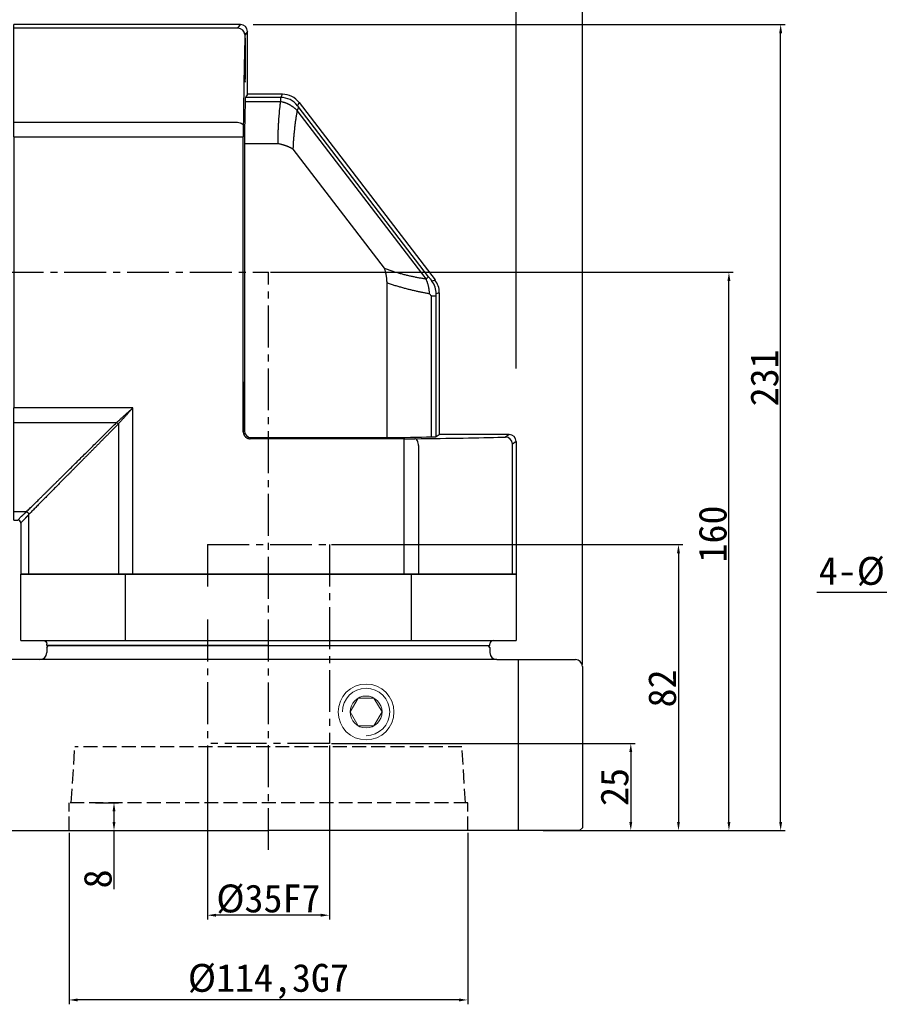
# Model space of a CAD drawing. Header units: millimetres. Extents: x 2047 to 3179, y 182 to 933.
# Tile 13 of 15: x 2631 to 2877, y 494 to 776. Entities that reach past the tile are written whole.
import ezdxf

# ---------------------------------------------------------------- set-up
doc = ezdxf.new("R2010")
doc.units = ezdxf.units.MM
doc.linetypes.add('JIS_02_4.0', pattern=[5.5, 4, -1.5])
doc.linetypes.add('点画线', pattern=[18, 12, -2, 2, -2])
for name, color, linetype in [('6文字层', 3, 'Continuous'), ('7中心线层', 7, '点画线'), ('标注线', 7, 'Continuous')]:
    doc.layers.add(name, color=color, linetype=linetype)
for name, color, linetype, lineweight in [('中心线01', 7, 'JIS_02_4.0', 0), ('粗实线', 7, 'Continuous', 40), ('细实线', 211, 'Continuous', 18)]:
    doc.layers.add(name, color=color, linetype=linetype, lineweight=lineweight)
doc.dimstyles.new('ISO-25', dxfattribs={"dimtxt": 2.5, "dimasz": 2.5, "dimexe": 1.25, "dimexo": 0.625, "dimtad": 1, "dimtxsty": 'Standard', "dimcen": 2.5, "dimadec": 0, "dimazin": 0, "dimtfac": 1, "dimtmove": 0, "dimatfit": 3, "dimfxl": 1, "dimarcsym": 0})

# ---------------------------------------------------------------- blocks, each defined once
blk = doc.blocks.new('*D20')
at = {"layer": '6文字层', "color": 0, "lineweight": -2}
for p, q in [((2434.87, 723.2), (2434.87, 826.01)), ((2770.37, 824.76), (2437.37, 824.76)), ((2772.87, 676.52), (2772.87, 826.01))]:
    blk.add_line(p, q, dxfattribs=at)
at = {"layer": '6文字层', "color": 0}
for points in [[(2437.37, 825.17), (2437.37, 824.34), (2434.87, 824.76)], [(2770.37, 824.34), (2770.37, 825.17), (2772.87, 824.76)]]:
    blk.add_solid(points, dxfattribs=at)
at = {"layer": 'Defpoints', "color": 0}
for p in [(2434.87, 824.76), (2434.87, 722.57), (2772.87, 675.89)]:
    blk.add_point(p, dxfattribs=at)
at = {"layer": '6文字层', "color": 0, "insert": (2604.12, 829.38), "char_height": 8, "attachment_point": 5}
blk.add_mtext('338', dxfattribs=at)
blk = doc.blocks.new('*D21')
at = {"layer": '6文字层', "color": 0, "lineweight": -2}
for p, q in [((2702.49, 704.07), (2835.14, 704.07)), ((2833.89, 546.57), (2833.89, 701.57)), ((2780.63, 544.07), (2835.14, 544.07))]:
    blk.add_line(p, q, dxfattribs=at)
at = {"layer": '6文字层', "color": 0}
for points in [[(2834.31, 701.57), (2833.47, 701.57), (2833.89, 704.07)], [(2833.47, 546.57), (2834.31, 546.57), (2833.89, 544.07)]]:
    blk.add_solid(points, dxfattribs=at)
at = {"layer": 'Defpoints', "color": 0}
for p in [(2701.87, 704.07), (2833.89, 704.07), (2780, 544.07)]:
    blk.add_point(p, dxfattribs=at)
at = {"layer": '6文字层', "color": 0, "insert": (2829.27, 629.07), "char_height": 8, "attachment_point": 5, "rotation": 90}
blk.add_mtext('160', dxfattribs=at)
blk = doc.blocks.new('*D22')
at = {"layer": '6文字层', "color": 0, "lineweight": -2}
for p, q in [((2697.49, 775.07), (2849.97, 775.07)), ((2848.72, 546.57), (2848.72, 772.57)), ((2780.63, 544.07), (2849.97, 544.07))]:
    blk.add_line(p, q, dxfattribs=at)
at = {"layer": '6文字层', "color": 0}
for points in [[(2849.14, 772.57), (2848.3, 772.57), (2848.72, 775.07)], [(2848.3, 546.57), (2849.14, 546.57), (2848.72, 544.07)]]:
    blk.add_solid(points, dxfattribs=at)
at = {"layer": 'Defpoints', "color": 0}
for p in [(2696.87, 775.07), (2848.72, 775.07), (2780, 544.07)]:
    blk.add_point(p, dxfattribs=at)
at = {"layer": '6文字层', "color": 0, "insert": (2844.1, 673.82), "char_height": 8, "attachment_point": 5, "rotation": 90}
blk.add_mtext('231', dxfattribs=at)
blk = doc.blocks.new('*D28')
at = {"layer": '6文字层', "color": 0, "lineweight": -2}
for p, q in [((2531.87, 774.7), (2531.87, 801.99)), ((2772.87, 676.52), (2772.87, 801.99)), ((2534.37, 800.74), (2770.37, 800.74))]:
    blk.add_line(p, q, dxfattribs=at)
at = {"layer": '6文字层', "color": 0}
for points in [[(2534.37, 801.16), (2534.37, 800.33), (2531.87, 800.74)], [(2770.37, 800.33), (2770.37, 801.16), (2772.87, 800.74)]]:
    blk.add_solid(points, dxfattribs=at)
at = {"layer": 'Defpoints', "color": 0}
for p in [(2772.87, 800.74), (2531.87, 774.07), (2772.87, 675.89)]:
    blk.add_point(p, dxfattribs=at)
at = {"layer": '6文字层', "color": 0, "insert": (2652.62, 805.37), "char_height": 8, "attachment_point": 5}
blk.add_mtext('241', dxfattribs=at)
blk = doc.blocks.new('*D9')
at = {"layer": '6文字层', "color": 0, "lineweight": -2}
for p, q in [((2915.49, 645.11), (2915.49, 611.06)), ((2926.49, 645.11), (2926.49, 611.06)), ((2915.49, 612.31), (2859.05, 612.31)), ((2917.99, 612.31), (2923.99, 612.31))]:
    blk.add_line(p, q, dxfattribs=at)
at = {"layer": '6文字层', "color": 0}
for points in [[(2917.99, 612.73), (2917.99, 611.89), (2915.49, 612.31)], [(2923.99, 611.89), (2923.99, 612.73), (2926.49, 612.31)]]:
    blk.add_solid(points, dxfattribs=at)
at = {"layer": 'Defpoints', "color": 0}
for p in [(2915.49, 645.74), (2926.49, 645.74), (2926.49, 612.31)]:
    blk.add_point(p, dxfattribs=at)
at = {"layer": '6文字层', "color": 0, "insert": (2884.97, 618.07), "char_height": 8, "attachment_point": 5}
blk.add_mtext('4-%%C11通孔', dxfattribs=at)
blk = doc.blocks.new('*D13')
at = {"layer": '6文字层', "color": 0, "lineweight": -2}
for p, q in [((2684.37, 568.45), (2684.37, 518.58)), ((2719.37, 568.45), (2719.37, 518.58)), ((2716.87, 519.83), (2686.87, 519.83))]:
    blk.add_line(p, q, dxfattribs=at)
at = {"layer": '6文字层', "color": 0}
for points in [[(2686.87, 520.25), (2686.87, 519.41), (2684.37, 519.83)], [(2716.87, 519.41), (2716.87, 520.25), (2719.37, 519.83)]]:
    blk.add_solid(points, dxfattribs=at)
at = {"layer": 'Defpoints', "color": 0}
for p in [(2684.37, 569.07), (2719.37, 569.07), (2684.37, 519.83)]:
    blk.add_point(p, dxfattribs=at)
at = {"layer": '6文字层', "color": 0, "insert": (2701.87, 524.46), "char_height": 8, "attachment_point": 5}
blk.add_mtext('%%C35F7', dxfattribs=at)
blk = doc.blocks.new('*D14')
at = {"layer": '6文字层', "color": 0, "lineweight": -2}
for p, q in [((2652.29, 552.07), (2658.86, 552.07)), ((2657.61, 549.57), (2657.61, 546.57)), ((2649.54, 544.07), (2658.86, 544.07)), ((2657.61, 544.07), (2657.61, 527.34))]:
    blk.add_line(p, q, dxfattribs=at)
at = {"layer": '6文字层', "color": 0}
for points in [[(2658.03, 549.57), (2657.2, 549.57), (2657.61, 552.07)], [(2657.2, 546.57), (2658.03, 546.57), (2657.61, 544.07)]]:
    blk.add_solid(points, dxfattribs=at)
at = {"layer": 'Defpoints', "color": 0}
for p in [(2651.66, 552.07), (2648.92, 544.07), (2657.61, 544.07)]:
    blk.add_point(p, dxfattribs=at)
at = {"layer": '6文字层', "color": 0, "insert": (2652.99, 530.24), "char_height": 8, "attachment_point": 5, "rotation": 90}
blk.add_mtext('8', dxfattribs=at)
blk = doc.blocks.new('*D15')
at = {"layer": '6文字层', "color": 0, "lineweight": -2}
for p, q in [((2644.72, 543.45), (2644.72, 494.3)), ((2759.02, 543.45), (2759.02, 494.3)), ((2756.52, 495.55), (2647.22, 495.55))]:
    blk.add_line(p, q, dxfattribs=at)
at = {"layer": '6文字层', "color": 0}
for points in [[(2647.22, 495.97), (2647.22, 495.13), (2644.72, 495.55)], [(2756.52, 495.13), (2756.52, 495.97), (2759.02, 495.55)]]:
    blk.add_solid(points, dxfattribs=at)
at = {"layer": 'Defpoints', "color": 0}
for p in [(2644.72, 544.07), (2759.02, 544.07), (2644.72, 495.55)]:
    blk.add_point(p, dxfattribs=at)
at = {"layer": '6文字层', "color": 0, "insert": (2701.87, 500.85), "char_height": 8, "attachment_point": 5}
blk.add_mtext('%%C114,3G7', dxfattribs=at)
blk = doc.blocks.new('*D16')
at = {"layer": '6文字层', "color": 0, "lineweight": -2}
for p, q in [((2719.99, 569.07), (2807.01, 569.07)), ((2805.76, 566.57), (2805.76, 546.57)), ((2791.69, 544.07), (2807.01, 544.07))]:
    blk.add_line(p, q, dxfattribs=at)
at = {"layer": '6文字层', "color": 0}
for points in [[(2806.17, 566.57), (2805.34, 566.57), (2805.76, 569.07)], [(2805.34, 546.57), (2806.17, 546.57), (2805.76, 544.07)]]:
    blk.add_solid(points, dxfattribs=at)
at = {"layer": 'Defpoints', "color": 0}
for p in [(2719.37, 569.07), (2791.07, 544.07), (2805.76, 544.07)]:
    blk.add_point(p, dxfattribs=at)
at = {"layer": '6文字层', "color": 0, "insert": (2801.13, 556.57), "char_height": 8, "attachment_point": 5, "rotation": 90}
blk.add_mtext('25', dxfattribs=at)
blk = doc.blocks.new('*D17')
at = {"layer": '6文字层', "color": 0, "lineweight": -2}
for p, q in [((2719.99, 626.07), (2820.68, 626.07)), ((2819.43, 623.57), (2819.43, 546.57)), ((2791.69, 544.07), (2820.68, 544.07))]:
    blk.add_line(p, q, dxfattribs=at)
at = {"layer": '6文字层', "color": 0}
for points in [[(2819.84, 623.57), (2819.01, 623.57), (2819.43, 626.07)], [(2819.01, 546.57), (2819.84, 546.57), (2819.43, 544.07)]]:
    blk.add_solid(points, dxfattribs=at)
at = {"layer": 'Defpoints', "color": 0}
for p in [(2719.37, 626.07), (2791.07, 544.07), (2819.43, 544.07)]:
    blk.add_point(p, dxfattribs=at)
at = {"layer": '6文字层', "color": 0, "insert": (2814.8, 584.82), "char_height": 8, "attachment_point": 5, "rotation": 90}
blk.add_mtext('82', dxfattribs=at)
blk = doc.blocks.new('*D18')
at = {"layer": '6文字层', "color": 0, "lineweight": -2}
for p, q in [((2434.87, 723.2), (2434.87, 846.97)), ((2791.87, 591.7), (2791.87, 846.97)), ((2789.37, 845.72), (2437.37, 845.72))]:
    blk.add_line(p, q, dxfattribs=at)
at = {"layer": '6文字层', "color": 0}
for points in [[(2437.37, 846.13), (2437.37, 845.3), (2434.87, 845.72)], [(2789.37, 845.3), (2789.37, 846.13), (2791.87, 845.72)]]:
    blk.add_solid(points, dxfattribs=at)
at = {"layer": 'Defpoints', "color": 0}
for p in [(2434.87, 845.72), (2434.87, 722.57), (2791.87, 591.07)]:
    blk.add_point(p, dxfattribs=at)
at = {"layer": '6文字层', "color": 0, "insert": (2613.37, 850.34), "char_height": 8, "attachment_point": 5}
blk.add_mtext('357', dxfattribs=at)
blk = doc.blocks.new('142')
at = {"color": 7, "linetype": 'Continuous', "lineweight": 30}
for p, q in [((60.63, 140.34), (-4.37, 140.34)), ((-4.37, 139.28), (-4.37, 140.34)), ((-4.37, 137.98), (-4.37, 139.28)), ((62.63, 120.34), (62.63, 138.34)), ((-4.37, 112.36), (-4.37, 137.98)), ((72.66, 120.34), (62.63, 120.34)), ((77.42, 118), (116.4, 67.13)), ((-4.37, 108.16), (-4.37, 112.36)), ((-4.37, 108.16), (-4.37, 30.52)), ((117.63, 63.48), (117.63, 22.84)), ((-4.37, 26.33), (-4.37, 30.52)), ((-4.37, 0.71), (-4.37, 26.33)), ((137.63, 22.84), (117.63, 22.84)), ((139.63, 20.85), (139.63, -17.16)), ((-4.37, -0.59), (-4.37, 0.71)), ((-4.37, -1.66), (-4.37, -0.59)), ((-4.37, -1.66), (-3.22, -1.66)), ((-2.37, -2.5), (-2.37, -17.16)), ((-1.3, -17.16), (-2.37, -17.16)), ((0, -17.16), (-1.3, -17.16)), ((25.62, -17.16), (0, -17.16)), ((29.81, -17.16), (25.62, -17.16)), ((29.81, -17.16), (107.45, -17.16)), ((111.65, -17.16), (107.45, -17.16)), ((137.27, -17.16), (111.65, -17.16)), ((138.57, -17.16), (137.27, -17.16)), ((138.57, -17.16), (139.63, -17.16))]:
    blk.add_line(p, q, dxfattribs=at)
at = {"color": 7, "linetype": 'Continuous', "lineweight": 25}
for p, q in [((59.92, 139.28), (-4.37, 139.28)), ((59.92, 139.28), (60.63, 140.34)), ((62.63, 138.34), (62, 137.4)), ((62.63, 120.34), (62.03, 119.44)), ((72.13, 119.44), (62.03, 119.44)), ((72.13, 119.44), (72.13, 118.16)), ((72.21, 119.44), (72.66, 120.34)), ((72.13, 118.16), (61.97, 118.16)), ((113.82, 67.46), (76.86, 115.7)), ((77.42, 118), (76.97, 117.09)), ((114.56, 68.03), (77.14, 116.86)), ((-4.37, 112.36), (59.44, 112.36)), ((-4.37, 108.16), (59.43, 108.16)), ((59.43, 108.16), (61.43, 108.16)), ((61.43, 23.64), (61.43, 108.16)), ((61.76, 106.25), (71.4, 106.25)), ((75.67, 104.63), (101.84, 70.48)), ((61.74, 102.68), (61.74, 23.95)), ((102.57, 66.29), (102.57, 21.97)), ((115.5, 66.83), (116.4, 67.13)), ((115.37, 22.18), (115.37, 62.57)), ((116.73, 22.24), (116.73, 62.57)), ((117.63, 63.48), (116.74, 63.18)), ((29.81, 30.52), (-4.37, 30.52)), ((29.81, -17.16), (29.81, 30.52)), ((-4.37, 26.33), (25.17, 26.33)), ((25.62, 25.88), (25.62, -17.16)), ((61.43, 23.64), (61.74, 23.95)), ((116.73, 22.24), (117.63, 22.84)), ((137.63, 22.84), (136.57, 22.13)), ((63.74, 21.95), (63.43, 21.64)), ((107.45, 21.64), (63.43, 21.64)), ((63.74, 21.95), (99.2, 21.95)), ((107.45, 21.64), (107.45, 19.64)), ((139.63, 20.85), (138.57, 20.13)), ((138.57, -17.16), (138.57, 20.13)), ((107.45, 19.64), (107.45, -17.16)), ((111.65, 19.66), (111.65, -17.16)), ((-0.71, 0.71), (-4.37, 0.71)), ((-3.22, -1.66), (-2.15, -0.59)), ((-1.3, -1.44), (-2.37, -2.5)), ((0, -17.16), (0, 0))]:
    blk.add_line(p, q, dxfattribs=at)
for centre, radius, start, end in [((59.92, 137.28), 2, 4.9052, 89.9738), ((72.21, 113.43), 6, 37.4826, 89.9797), ((136.57, 20.13), 2, 0.0252, 89.9639)]:
    blk.add_arc(centre, radius, start, end, dxfattribs=at)
at = {"color": 7, "linetype": 'Continuous', "lineweight": 30}
for centre, major_axis, ratio, start_param, end_param in [((60.63, 138.34), (-1.11, -1.66), 0.999505, 2.158969, 3.729308), ((72.66, 114.34), (-2.66, -5.38), 0.999574, 2.683284, 3.599901), ((111.63, 63.48), (-5.68, -1.93), 0.999618, 2.814788, 3.468397), ((137.63, 20.84), (1.66, 1.11), 0.999505, 5.695468, 7.265809), ((-3.22, -2.51), (0.601, 0.601), 0.999315, 5.49813, 7.068241)]:
    blk.add_ellipse(centre, major_axis=major_axis, ratio=ratio, start_param=start_param, end_param=end_param, dxfattribs=at)
at = {"color": 7, "linetype": 'Continuous', "lineweight": 25}
for centre, major_axis, ratio, start_param, end_param in [((61.96, 130.83), (0, 7), 0.017455, 0.412477, 5.932387), ((62.03, 113.44), (0, 6), 0.017455, 0.02618, 0.664229), ((62.63, 69.34), (0, 62), 0.017455, 0.664229, 0.933271), ((61.85, 102.68), (0, 6), 0.017455, 0.933271, 1.570796), ((63.74, 23.95), (1.41, 1.41), 0.999695, 2.356347, 3.926839), ((99.2, 22.06), (6, 0), 0.017455, 4.712389, 5.309069), ((68.63, 22.84), (60.4, 0), 0.017455, 5.309069, 5.597234), ((110.73, 22.24), (6, 0), 0.017455, 5.597234, 6.257005), ((130.57, 22.14), (6, 0), 0.017455, 5.715028, 6.257005)]:
    blk.add_ellipse(centre, major_axis=major_axis, ratio=ratio, start_param=start_param, end_param=end_param, dxfattribs=at)
blk.add_ellipse((61.56, 30.93), major_axis=(0, 7), ratio=0.017455, dxfattribs=at)
for points in [[(61.87, 136.3), (61.7, 129.88), (61.55, 121.3), (61.44, 111.31)], [(61.92, 137.45), (61.92, 137.39), (61.92, 137.32), (61.91, 137.24)], [(72.13, 119.44), (72.16, 119.44), (72.18, 119.44), (72.21, 119.44)], [(72.72, 118.12), (72.52, 118.14), (72.33, 118.15), (72.13, 118.16)], [(76.97, 117.09), (77.02, 117.02), (77.08, 116.94), (77.14, 116.86)], [(115.04, 67.42), (115.19, 67.22), (115.35, 67.02), (115.5, 66.83)], [(115.37, 62.57), (115.2, 62.76), (115.02, 62.96), (114.84, 63.16)], [(116.73, 62.57), (116.73, 62.66), (116.73, 62.83), (116.73, 63.03), (116.74, 63.16), (116.74, 63.18), (116.74, 63.18)], [(110.6, 21.66), (120.61, 21.76), (129.2, 21.91), (135.63, 22.08)]]:
    blk.add_open_spline(points, degree=3, dxfattribs=at)
for points, knots in [([(61.91, 137.24), (61.9, 137.19), (61.9, 137.08), (61.88, 136.76), (61.87, 136.56), (61.87, 136.3)], [0, 0, 0, 0, 0.5, 0.5, 1, 1, 1, 1]), ([(62, 137.4), (62, 137.43), (62, 137.49), (61.99, 137.57), (61.97, 137.65), (61.95, 137.74), (61.92, 137.81), (61.9, 137.83), (61.89, 137.82), (61.9, 137.76), (61.9, 137.67), (61.91, 137.57), (61.91, 137.49), (61.92, 137.45)], [0, 0, 0, 0, 0.049294, 0.107407, 0.174344, 0.250109, 0.399741, 0.500093, 0.614118, 0.750005, 0.833335, 0.916667, 1, 1, 1, 1]), ([(71.4, 106.25), (71.4, 106.45), (71.41, 106.87), (71.41, 107.49), (71.42, 108.12), (71.44, 108.75), (71.45, 109.39), (71.48, 110.03), (71.51, 110.67), (71.54, 111.31), (71.57, 111.96), (71.62, 112.67), (71.67, 113.45), (71.74, 114.33), (71.82, 115.25), (71.91, 116.2), (72.02, 117.18), (72.09, 117.83), (72.13, 118.16)], [0, 0, 0, 0, 0.046305, 0.09342, 0.141347, 0.190086, 0.239639, 0.290008, 0.341193, 0.393195, 0.446016, 0.499656, 0.570122, 0.645757, 0.72656, 0.812535, 0.903681, 1, 1, 1, 1]), ([(74, 117.66), (73.92, 117.7), (73.75, 117.77), (73.5, 117.86), (73.25, 117.95), (72.98, 118.04), (72.8, 118.1), (72.72, 118.12)], [0, 0, 0, 0, 0.19109, 0.386772, 0.586918, 0.791382, 1, 1, 1, 1]), ([(76.86, 115.7), (76.8, 115.76), (76.68, 115.88), (76.49, 116.06), (76.3, 116.23), (76.11, 116.39), (75.92, 116.54), (75.73, 116.68), (75.55, 116.81), (75.37, 116.93), (75.2, 117.04), (75.02, 117.15), (74.86, 117.24), (74.7, 117.33), (74.55, 117.41), (74.4, 117.48), (74.26, 117.55), (74.13, 117.61), (74.04, 117.65), (74, 117.66)], [0, 0, 0, 0, 0.077013, 0.152094, 0.225148, 0.296086, 0.36483, 0.431309, 0.495461, 0.557229, 0.616567, 0.673431, 0.727789, 0.77961, 0.82887, 0.875553, 0.919641, 0.961126, 1, 1, 1, 1]), ([(76.86, 115.7), (76.84, 115.53), (76.78, 115.21), (76.7, 114.72), (76.62, 114.23), (76.54, 113.73), (76.47, 113.23), (76.39, 112.72), (76.32, 112.2), (76.26, 111.69), (76.19, 111.17), (76.13, 110.64), (76.07, 110.11), (76.01, 109.58), (75.96, 109.04), (75.91, 108.5), (75.86, 107.96), (75.82, 107.41), (75.78, 106.86), (75.75, 106.31), (75.72, 105.76), (75.69, 105.2), (75.68, 104.82), (75.67, 104.63)], [0, 0, 0, 0, 0.050413, 0.100514, 0.150306, 0.199794, 0.248985, 0.297882, 0.346492, 0.39482, 0.44287, 0.49065, 0.538163, 0.585417, 0.632417, 0.679168, 0.725678, 0.771951, 0.817995, 0.863815, 0.909419, 0.954811, 1, 1, 1, 1]), ([(77.14, 116.86), (77.14, 116.85), (77.16, 116.82), (77.18, 116.76), (77.19, 116.69), (77.19, 116.6), (77.17, 116.5), (77.15, 116.38), (77.11, 116.24), (77.05, 116.08), (76.97, 115.9), (76.9, 115.76), (76.86, 115.7)], [0, 0, 0, 0, 0.072645, 0.151366, 0.236166, 0.327045, 0.424003, 0.527041, 0.636159, 0.751359, 0.872639, 1, 1, 1, 1]), ([(59.44, 112.36), (59.68, 112.36), (59.93, 112.34), (60.42, 112.23), (60.65, 112.15), (61.04, 111.95), (61.19, 111.82), (61.39, 111.57), (61.44, 111.44), (61.44, 111.31)], [0, 0, 0, 0, 0.25, 0.25, 0.5, 0.5, 0.75, 0.75, 1, 1, 1, 1]), ([(61.44, 111.31), (61.44, 111.07), (61.44, 110.83), (61.43, 110.33), (61.43, 110.07), (61.43, 109.53), (61.43, 109.26), (61.43, 108.72), (61.43, 108.44), (61.43, 108.16)], [0, 0, 0, 0, 0.25, 0.25, 0.5, 0.5, 0.75, 0.75, 1, 1, 1, 1]), ([(71.4, 106.25), (71.49, 106.23), (71.66, 106.2), (71.91, 106.15), (72.16, 106.09), (72.4, 106.03), (72.62, 105.97), (72.84, 105.91), (73.05, 105.84), (73.26, 105.78), (73.45, 105.71), (73.63, 105.65), (73.8, 105.59), (73.97, 105.52), (74.12, 105.46), (74.27, 105.4), (74.36, 105.36), (74.41, 105.34)], [0, 0, 0, 0, 0.083919, 0.165602, 0.244972, 0.321962, 0.396512, 0.46857, 0.538093, 0.605045, 0.669396, 0.731125, 0.790214, 0.846651, 0.900429, 0.951545, 1, 1, 1, 1]), ([(74.41, 105.34), (74.48, 105.31), (74.63, 105.24), (74.84, 105.13), (75.05, 105.02), (75.26, 104.9), (75.47, 104.77), (75.6, 104.68), (75.67, 104.63)], [0, 0, 0, 0, 0.161578, 0.325353, 0.491209, 0.659023, 0.828666, 1, 1, 1, 1]), ([(101.84, 70.48), (101.88, 70.39), (101.94, 70.21), (102.03, 69.93), (102.11, 69.65), (102.18, 69.37), (102.22, 69.19), (102.24, 69.09)], [0, 0, 0, 0, 0.20498, 0.407576, 0.607678, 0.805185, 1, 1, 1, 1]), ([(101.84, 70.48), (102.02, 70.41), (102.39, 70.28), (102.93, 70.09), (103.47, 69.91), (104.01, 69.74), (104.54, 69.57), (105.08, 69.41), (105.61, 69.25), (106.14, 69.1), (106.68, 68.95), (107.2, 68.81), (107.73, 68.68), (108.25, 68.55), (108.78, 68.43), (109.3, 68.31), (109.81, 68.19), (110.33, 68.09), (110.84, 67.98), (111.34, 67.89), (111.85, 67.79), (112.35, 67.7), (112.84, 67.62), (113.34, 67.54), (113.66, 67.49), (113.82, 67.46)], [0, 0, 0, 0, 0.041335, 0.082806, 0.124421, 0.166188, 0.208118, 0.250219, 0.292499, 0.334967, 0.377631, 0.420501, 0.463583, 0.506886, 0.550419, 0.594188, 0.638202, 0.682468, 0.726993, 0.771786, 0.816853, 0.8622, 0.907836, 0.953767, 1, 1, 1, 1]), ([(102.24, 69.09), (102.25, 69.02), (102.29, 68.84), (102.34, 68.55), (102.39, 68.21), (102.45, 67.81), (102.5, 67.35), (102.54, 66.84), (102.56, 66.48), (102.57, 66.29)], [0, 0, 0, 0, 0.086973, 0.192664, 0.317104, 0.460258, 0.621997, 0.802055, 1, 1, 1, 1]), ([(114.56, 68.03), (114.55, 68.02), (114.48, 67.96), (114.23, 67.77), (114.05, 67.63), (113.82, 67.46)], [0, 0, 0, 0, 0.5, 0.5, 1, 1, 1, 1]), ([(115.04, 67.42), (114.96, 67.52), (114.88, 67.62), (114.72, 67.82), (114.64, 67.93), (114.56, 68.03)], [0, 0, 0, 0, 0.5, 0.5, 1, 1, 1, 1]), ([(114.84, 63.16), (114.68, 63.19), (114.36, 63.24), (113.88, 63.33), (113.39, 63.43), (112.91, 63.52), (112.42, 63.62), (111.93, 63.72), (111.45, 63.82), (110.96, 63.93), (110.48, 64.04), (109.99, 64.15), (109.51, 64.27), (108.83, 64.43), (107.96, 64.66), (106.89, 64.95), (105.81, 65.26), (104.73, 65.58), (103.65, 65.93), (102.93, 66.17), (102.57, 66.29)], [0, 0, 0, 0, 0.044286, 0.088105, 0.131457, 0.174345, 0.216769, 0.258731, 0.300232, 0.341273, 0.381856, 0.421983, 0.461655, 0.500873, 0.586856, 0.671694, 0.755407, 0.838015, 0.919538, 1, 1, 1, 1]), ([(114.84, 63.16), (114.83, 63.25), (114.82, 63.45), (114.79, 63.73), (114.76, 64.01), (114.72, 64.29), (114.68, 64.57), (114.63, 64.84), (114.58, 65.1), (114.52, 65.37), (114.46, 65.62), (114.39, 65.87), (114.32, 66.12), (114.24, 66.36), (114.17, 66.59), (114.09, 66.82), (114, 67.04), (113.91, 67.25), (113.85, 67.39), (113.82, 67.46)], [0, 0, 0, 0, 0.063398, 0.126371, 0.188885, 0.250905, 0.3124, 0.373339, 0.433694, 0.493438, 0.552544, 0.610989, 0.668751, 0.725811, 0.782149, 0.837751, 0.892601, 0.946688, 1, 1, 1, 1]), ([(116.74, 63.18), (116.74, 63.82), (116.64, 64.48), (116.21, 65.73), (115.9, 66.32), (115.5, 66.83)], [0, 0, 0, 0, 0.5, 0.5, 1, 1, 1, 1]), ([(115.37, 62.57), (115.78, 62.57), (116.12, 62.57), (116.58, 62.57), (116.71, 62.57), (116.73, 62.57)], [0, 0, 0, 0, 0.5, 0.5, 1, 1, 1, 1]), ([(25.17, 26.33), (25.25, 26.4), (25.41, 26.54), (25.66, 26.77), (25.92, 27.01), (26.19, 27.25), (26.48, 27.51), (26.77, 27.78), (27.08, 28.06), (27.41, 28.35), (27.77, 28.68), (28.19, 29.06), (28.67, 29.49), (29.22, 29.99), (29.61, 30.34), (29.81, 30.52)], [0, 0, 0, 0, 0.053708, 0.109552, 0.167539, 0.227672, 0.289955, 0.35439, 0.420981, 0.48973, 0.564589, 0.653045, 0.755098, 0.87075, 1, 1, 1, 1]), ([(29.81, 30.52), (29.71, 30.41), (29.52, 30.2), (29.23, 29.88), (28.95, 29.57), (28.67, 29.26), (28.41, 28.97), (28.14, 28.68), (27.89, 28.4), (27.65, 28.13), (27.41, 27.87), (27.18, 27.61), (26.95, 27.37), (26.74, 27.13), (26.53, 26.9), (26.34, 26.68), (26.14, 26.47), (25.96, 26.27), (25.79, 26.07), (25.67, 25.94), (25.62, 25.88)], [0, 0, 0, 0, 0.068916, 0.136256, 0.202021, 0.26621, 0.328826, 0.389868, 0.449338, 0.507235, 0.563562, 0.618318, 0.671506, 0.723125, 0.773179, 0.821667, 0.868591, 0.913953, 0.957756, 1, 1, 1, 1]), ([(-0.71, 0.71), (-0.56, 0.87), (-0.24, 1.18), (0.23, 1.65), (0.72, 2.13), (1.22, 2.62), (1.72, 3.12), (2.24, 3.63), (2.76, 4.14), (3.29, 4.67), (3.83, 5.21), (4.38, 5.75), (4.94, 6.3), (5.51, 6.86), (6.08, 7.43), (6.67, 8.01), (7.26, 8.6), (7.86, 9.2), (8.48, 9.8), (9.1, 10.42), (9.73, 11.04), (10.54, 11.85), (11.55, 12.84), (12.76, 14.04), (14.01, 15.28), (15.29, 16.54), (16.6, 17.84), (17.95, 19.18), (19.33, 20.54), (20.74, 21.94), (22.18, 23.37), (23.66, 24.84), (24.66, 25.83), (25.17, 26.33)], [0, 0, 0, 0, 0.021669, 0.043491, 0.065468, 0.0876, 0.109889, 0.132334, 0.154938, 0.1777, 0.200623, 0.223706, 0.24695, 0.270356, 0.293925, 0.317658, 0.341556, 0.365618, 0.389847, 0.414242, 0.438804, 0.463534, 0.508743, 0.554654, 0.601271, 0.648597, 0.696636, 0.74539, 0.794863, 0.845058, 0.895977, 0.947624, 1, 1, 1, 1]), ([(25.62, 25.88), (25.36, 25.63), (24.86, 25.12), (24.12, 24.37), (23.38, 23.63), (22.66, 22.89), (21.94, 22.16), (21.22, 21.45), (20.52, 20.74), (19.83, 20.03), (19.14, 19.34), (18.46, 18.65), (17.79, 17.98), (17.13, 17.31), (16.47, 16.65), (15.83, 16), (15.19, 15.35), (14.56, 14.72), (13.94, 14.09), (13.33, 13.47), (12.72, 12.86), (12.13, 12.26), (11.54, 11.66), (10.77, 10.88), (9.82, 9.92), (8.7, 8.8), (7.62, 7.7), (6.57, 6.64), (5.54, 5.6), (4.54, 4.59), (3.58, 3.62), (2.64, 2.67), (1.73, 1.75), (0.85, 0.86), (0.28, 0.29), (0, 0)], [0, 0, 0, 0, 0.026279, 0.052375, 0.078289, 0.10402, 0.12957, 0.154939, 0.180126, 0.205133, 0.22996, 0.254607, 0.279074, 0.303361, 0.32747, 0.351401, 0.375153, 0.398728, 0.422126, 0.445347, 0.468391, 0.49126, 0.513953, 0.536471, 0.581308, 0.625592, 0.669328, 0.712518, 0.755169, 0.797284, 0.838868, 0.879926, 0.920464, 0.960487, 1, 1, 1, 1]), ([(25.17, 26.33), (25.25, 26.27), (25.33, 26.2), (25.49, 26.04), (25.56, 25.96), (25.62, 25.88)], [0, 0, 0, 0, 0.5, 0.5, 1, 1, 1, 1]), ([(61.43, 23.64), (61.43, 23.59), (61.43, 23.5), (61.44, 23.37), (61.47, 23.23), (61.5, 23.1), (61.54, 22.98), (61.59, 22.85), (61.64, 22.74), (61.7, 22.62), (61.77, 22.51), (61.85, 22.41), (61.93, 22.31), (61.98, 22.25), (62.01, 22.23)], [0, 0, 0, 0, 0.087546, 0.174324, 0.260334, 0.345578, 0.430055, 0.513766, 0.596713, 0.678896, 0.760315, 0.840972, 0.920866, 1, 1, 1, 1]), ([(62.01, 22.23), (62.05, 22.19), (62.11, 22.13), (62.22, 22.04), (62.33, 21.96), (62.45, 21.89), (62.58, 21.83), (62.71, 21.77), (62.84, 21.72), (62.99, 21.69), (63.13, 21.66), (63.28, 21.64), (63.38, 21.64), (63.43, 21.64)], [0, 0, 0, 0, 0.086365, 0.173637, 0.261815, 0.350901, 0.440896, 0.531801, 0.623616, 0.716342, 0.809982, 0.904534, 1, 1, 1, 1]), ([(107.45, 21.64), (107.73, 21.64), (108.01, 21.64), (108.55, 21.64), (108.82, 21.64), (109.35, 21.65), (109.61, 21.65), (110.12, 21.65), (110.36, 21.65), (110.6, 21.66)], [0, 0, 0, 0, 0.25, 0.25, 0.5, 0.5, 0.75, 0.75, 1, 1, 1, 1]), ([(111.65, 19.66), (111.65, 19.89), (111.62, 20.14), (111.52, 20.63), (111.44, 20.86), (111.23, 21.25), (111.11, 21.41), (110.86, 21.61), (110.72, 21.65), (110.6, 21.66)], [0, 0, 0, 0, 0.25, 0.25, 0.5, 0.5, 0.75, 0.75, 1, 1, 1, 1]), ([(-2.15, -0.59), (-2.15, -0.59), (-2.14, -0.58), (-2.13, -0.56), (-2.1, -0.54), (-2.07, -0.51), (-2.02, -0.47), (-1.97, -0.42), (-1.91, -0.37), (-1.84, -0.31), (-1.77, -0.24), (-1.68, -0.17), (-1.59, -0.08), (-1.49, 0.01), (-1.38, 0.11), (-1.26, 0.21), (-1.14, 0.33), (-1.01, 0.45), (-0.86, 0.58), (-0.76, 0.67), (-0.71, 0.71)], [0, 0, 0, 0, 0.050248, 0.100834, 0.151817, 0.203257, 0.25521, 0.307733, 0.360878, 0.414698, 0.469242, 0.524559, 0.580694, 0.637691, 0.695592, 0.754438, 0.814266, 0.875113, 0.937014, 1, 1, 1, 1]), ([(-0.71, 0.71), (-0.64, 0.69), (-0.56, 0.66), (-0.41, 0.57), (-0.34, 0.51), (-0.2, 0.38), (-0.15, 0.3), (-0.06, 0.15), (-0.02, 0.07), (0, 0)], [0, 0, 0, 0, 0.25, 0.25, 0.5, 0.5, 0.75, 0.75, 1, 1, 1, 1]), ([(0, 0), (-0.05, -0.05), (-0.14, -0.15), (-0.27, -0.29), (-0.39, -0.43), (-0.5, -0.55), (-0.61, -0.67), (-0.71, -0.78), (-0.8, -0.88), (-0.88, -0.97), (-0.96, -1.06), (-1.02, -1.13), (-1.09, -1.2), (-1.14, -1.26), (-1.18, -1.31), (-1.22, -1.35), (-1.25, -1.39), (-1.28, -1.41), (-1.29, -1.43), (-1.3, -1.44), (-1.3, -1.44)], [0, 0, 0, 0, 0.063267, 0.125417, 0.18648, 0.246491, 0.305486, 0.363504, 0.420584, 0.476768, 0.5321, 0.586626, 0.640394, 0.693454, 0.745858, 0.79766, 0.848917, 0.899686, 0.950027, 1, 1, 1, 1])]:
    blk.add_open_spline(points, degree=3, knots=knots, dxfattribs=at)

msp = doc.modelspace()

# ---------------------------------------------------------------- linework, layer by layer
msp.add_line((2638.369, 597.074), (2765.369, 597.074))
at = {"layer": '7中心线层', "color": 0}
for p in [(2427.369, 704.074), (2701.869, 538.537)]:
    msp.add_line(p, (2701.869, 704.073), dxfattribs=at)
at = {"layer": '7中心线层'}
for p, q in [((2684.369, 626.074), (2684.369, 612.574)), ((2684.369, 626.074), (2719.369, 626.074)), ((2719.369, 626.074), (2719.369, 569.074)), ((2684.369, 604.574), (2684.369, 569.074)), ((2719.369, 569.074), (2684.369, 569.074)), ((2719.369, 569.074), (2684.369, 569.074))]:
    msp.add_line(p, q, dxfattribs=at)
at = {"layer": '中心线01', "color": 0, "lineweight": 25}
for p, q in [((2645.369, 552.074), (2646.369, 568.074)), ((2757.369, 568.074), (2646.369, 568.074)), ((2758.369, 552.074), (2757.369, 568.074)), ((2759.019, 552.074), (2644.719, 552.074)), ((2644.719, 544.074), (2644.719, 552.074)), ((2759.019, 544.074), (2759.019, 552.074))]:
    msp.add_line(p, q, dxfattribs=at)
at = {"layer": '粗实线', "lineweight": 30}
for p, q in [((2630.869, 598.574), (2630.869, 617.574)), ((2630.869, 617.574), (2660.845, 617.574)), ((2660.845, 617.574), (2630.869, 617.574)), ((2660.845, 617.574), (2742.894, 617.574)), ((2742.894, 617.574), (2660.845, 617.574)), ((2660.845, 617.574), (2660.845, 598.574)), ((2742.894, 598.574), (2742.894, 617.574)), ((2742.894, 617.574), (2772.869, 617.574)), ((2772.869, 617.574), (2742.894, 617.574)), ((2772.869, 617.574), (2772.869, 598.574)), ((2630.869, 598.574), (2660.845, 598.574)), ((2660.845, 598.574), (2742.894, 598.574)), ((2742.894, 598.574), (2772.869, 598.574)), ((2638.369, 597.074), (2638.369, 597.574)), ((2701.869, 597.074), (2638.369, 597.074)), ((2638.369, 596.573), (2638.869, 597.073)), ((2638.369, 596.574), (2638.369, 595.074)), ((2651.869, 597.073), (2638.869, 597.073)), ((2701.869, 597.074), (2765.369, 597.074)), ((2751.869, 597.074), (2764.869, 597.074)), ((2765.369, 596.574), (2764.869, 597.074)), ((2765.369, 597.074), (2765.369, 597.574)), ((2765.369, 596.574), (2765.369, 595.074)), ((2767.369, 593.074), (2613.869, 593.074)), ((2767.369, 593.074), (2789.869, 593.074)), ((2773.458, 593.074), (2773.458, 544.074)), ((2791.869, 591.074), (2791.869, 544.874)), ((2791.869, 544.874), (2791.069, 544.074)), ((2612.669, 544.074), (2645.869, 544.074)), ((2645.869, 544.074), (2701.869, 544.074)), ((2757.869, 544.074), (2701.869, 544.074)), ((2791.069, 544.074), (2757.869, 544.074))]:
    msp.add_line(p, q, dxfattribs=at)
at = {"layer": '粗实线', "lineweight": 30, "extrusion": (0, 0, -1)}
msp.add_arc((-2637.369, 597.574), 1, 90, 180, dxfattribs=at)
at = {"layer": '粗实线', "lineweight": 30}
for centre, radius, start, end in [((2766.369, 597.574), 1, 90, 180), ((2636.369, 595.074), 2, 270, 0), ((2767.369, 595.074), 2, 180, 270), ((2789.869, 591.074), 2, 0, 90)]:
    msp.add_arc(centre, radius, start, end, dxfattribs=at)
at = {"layer": '细实线'}
for points in [[(2725.294, 578.074), (2727.603, 582.074), (2729.869, 582.074)], [(2734.444, 578.074), (2732.135, 582.074), (2729.869, 582.074)], [(2725.294, 578.074), (2727.603, 574.074), (2729.869, 574.074)], [(2734.444, 578.074), (2732.135, 574.074), (2729.869, 574.074)]]:
    msp.add_lwpolyline(points, dxfattribs=at)
for radius in [8, 4.575]:
    msp.add_circle((2729.869, 578.074), radius, dxfattribs=at)
msp.add_arc((2729.869, 578.074), 6.8, 270, 180, dxfattribs=at)

# ---------------------------------------------------------------- block references
at = {"layer": '标注线'}
msp.add_blockref('142', (2633.237, 634.729), dxfattribs=at)

# ---------------------------------------------------------------- dimensions: what is measured, and where the dimension line sits
at = {"layer": '6文字层'}
dim = msp.add_linear_dim(base=(2434.869, 845.716), p1=(2791.869, 591.074), p2=(2434.869, 722.574), dimstyle='ISO-25', override={"dimtxt": 8}, dxfattribs=at)
dim.commit()
dim.dimension.update_dxf_attribs({"geometry": '*D18', "text_midpoint": (2613.369, 850.341)})
for base, p1, p2, picture, middle in [((2434.869, 824.755), (2772.869, 675.893), (2434.869, 722.574), '*D20', (2604.119, 824.755)), ((2772.869, 800.745), (2531.869, 774.074), (2772.869, 675.893), '*D28', (2652.619, 800.745))]:
    dim = msp.add_linear_dim(base=base, p1=p1, p2=p2, dimstyle='ISO-25', override={"dimtxt": 8}, dxfattribs=at)
    dim.commit()
    dim.dimension.update_dxf_attribs({"geometry": picture, "text_midpoint": middle, "dimtype": 160})
for base, p1, p2, angle, picture, middle in [((2848.721, 775.074), (2780.002, 544.074), (2696.869, 775.074), 90, '*D22', (2848.721, 673.824)), ((2833.891, 704.073), (2780.002, 544.074), (2701.869, 704.073), 90, '*D21', (2833.891, 629.074)), ((2819.427, 544.074), (2719.37, 626.074), (2791.07, 544.074), 270, '*D17', (2819.427, 584.824)), ((2805.755, 544.074), (2719.37, 569.074), (2791.07, 544.074), 270, '*D16', (2805.755, 556.574)), ((2657.612, 544.074), (2651.661, 552.074), (2648.915, 544.074), 270, '*D14', (2657.612, 530.24))]:
    dim = msp.add_linear_dim(base=base, p1=p1, p2=p2, angle=angle, dimstyle='ISO-25', override={"dimtxt": 8}, dxfattribs=at)
    dim.commit()
    dim.dimension.update_dxf_attribs({"geometry": picture, "text_midpoint": middle, "dimtype": 160})
for base, p1, p2, text, picture, middle in [((2926.49, 612.309), (2915.49, 645.737), (2926.49, 645.737), '4-%%C<>通孔', '*D9', (2884.974, 612.309)), ((2684.369, 519.831), (2719.369, 569.074), (2684.369, 569.074), '%%C<>F7', '*D13', (2701.869, 519.831)), ((2644.719, 495.551), (2759.019, 544.074), (2644.719, 544.074), '%%C<>G7', '*D15', (2701.869, 495.551))]:
    dim = msp.add_linear_dim(base=base, p1=p1, p2=p2, text=text, dimstyle='ISO-25', override={"dimtxt": 8}, dxfattribs=at)
    dim.commit()
    dim.dimension.update_dxf_attribs({"geometry": picture, "text_midpoint": middle, "dimtype": 160})

doc.saveas('drawing.dxf')
